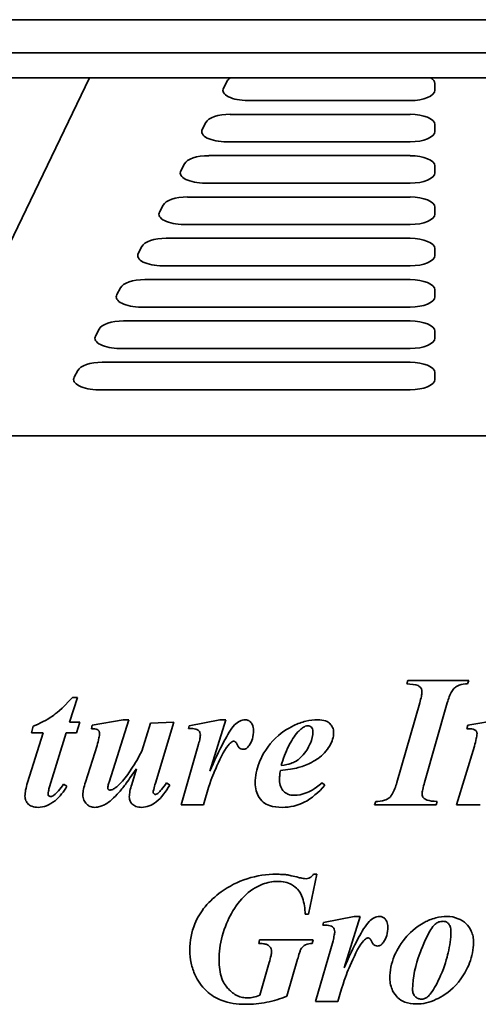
# Model space of a CAD drawing. Header units: millimetres. Extents: x 260 to 580, y 182 to 412.
# Tile 3 of 7: x 366 to 422, y 293 to 412. Entities that reach past the tile are written whole.
import ezdxf

# ---------------------------------------------------------------- set-up
doc = ezdxf.new("R2010")
doc.units = ezdxf.units.MM
doc.header["$LTSCALE"] = 2
doc.layers.add('Krawędzie widoczne(ISO)', color=7, linetype='Continuous', lineweight=35, true_color=0x262659)

msp = doc.modelspace()

# ---------------------------------------------------------------- linework, layer by layer
at = {"layer": 'Krawędzie widoczne(ISO)'}
for p, q in [((475, 412.1), (365, 412.1)), ((350, 408.1), (490, 408.1)), ((350, 405.1), (490, 405.1)), ((374.79, 405.1), (353.93, 361.9)), ((390.96, 403.85), (391.39, 404.68)), ((416.48, 404.42), (416.48, 403.59)), ((413.48, 402.34), (393.89, 402.34)), ((391.75, 400.68), (413.48, 400.68)), ((388.38, 398.87), (388.81, 399.7)), ((416.48, 399.44), (416.48, 398.61)), ((413.48, 397.36), (391.32, 397.36)), ((389.17, 395.7), (413.48, 395.7)), ((385.81, 393.88), (386.24, 394.71)), ((416.48, 394.45), (416.48, 393.62)), ((413.48, 392.37), (388.74, 392.37)), ((383.23, 388.9), (383.66, 389.73)), ((386.59, 390.71), (413.48, 390.71)), ((416.48, 389.47), (416.48, 388.64)), ((413.48, 387.39), (386.16, 387.39)), ((384.02, 385.73), (413.48, 385.73)), ((380.65, 383.91), (381.08, 384.74)), ((416.48, 384.48), (416.48, 383.65)), ((413.48, 382.41), (383.59, 382.41)), ((381.44, 380.74), (413.48, 380.74)), ((378.08, 378.93), (378.51, 379.76)), ((416.48, 379.5), (416.48, 378.67)), ((413.48, 377.42), (381.01, 377.42)), ((378.86, 375.76), (413.48, 375.76)), ((375.5, 373.94), (375.93, 374.78)), ((416.48, 374.51), (416.48, 373.68)), ((413.48, 372.44), (378.43, 372.44)), ((376.29, 370.78), (413.48, 370.78)), ((372.92, 368.96), (373.35, 369.79)), ((416.48, 369.53), (416.48, 368.7)), ((413.48, 367.45), (375.86, 367.45)), ((486.07, 361.9), (353.93, 361.9)), ((413.23, 332.39), (413.11, 331.98)), ((420.58, 332.39), (413.23, 332.39)), ((420.43, 331.98), (420.58, 332.39)), ((372.36, 327.34), (373.31, 330.35)), ((373.31, 330.35), (372.71, 330.35)), ((414.66, 329.69), (411.9, 320.08)), ((415.24, 320.08), (417.98, 329.69)), ((367.97, 326.88), (367.76, 326.06)), ((373.6, 327.34), (372.36, 327.34)), ((373.22, 326.06), (373.6, 327.34)), ((375.11, 326.98), (375.01, 326.57)), ((378.85, 327.64), (375.11, 326.98)), ((377.14, 320.13), (379.51, 327.64)), ((379.51, 327.64), (378.85, 327.64)), ((382.13, 327.24), (381.09, 323.86)), ((384.94, 327.34), (382.13, 327.24)), ((382.73, 319.98), (384.94, 327.34)), ((386.81, 326.91), (386.72, 326.59)), ((390.51, 327.64), (386.81, 326.91)), ((389.29, 321.43), (391.25, 327.64)), ((391.25, 327.64), (390.51, 327.64)), ((420.47, 326.98), (420.34, 326.57)), ((424.3, 327.64), (420.47, 326.98)), ((369.17, 326.06), (367.29, 320.07)), ((367.76, 326.06), (369.17, 326.06)), ((369.96, 319.57), (371.97, 326.06)), ((371.97, 326.06), (373.22, 326.06)), ((375.69, 324.54), (374.29, 320.12)), ((387.95, 324.72), (385.84, 317.39)), ((421.25, 324.47), (419.1, 317.39)), ((380.43, 321.72), (379.88, 319.85)), ((372.05, 319.64), (371.65, 319.89)), ((384.46, 319.76), (384.08, 320.02)), ((403.19, 319.74), (402.85, 320.02)), ((385.84, 317.39), (388.55, 317.39)), ((409.33, 317.79), (409.2, 317.39)), ((409.2, 317.39), (416.64, 317.39)), ((416.64, 317.39), (416.75, 317.79)), ((419.1, 317.39), (421.94, 317.39)), ((401.21, 304.19), (402.24, 309.01)), ((402.24, 309.01), (401.84, 309.01)), ((400.82, 304.19), (401.21, 304.19)), ((403.04, 303.18), (402.94, 302.87)), ((406.74, 303.92), (403.04, 303.18)), ((405.51, 297.71), (407.47, 303.92)), ((407.47, 303.92), (406.74, 303.92)), ((395.32, 301.08), (395.21, 300.67)), ((401.78, 301.08), (395.32, 301.08)), ((401.67, 300.67), (401.78, 301.08)), ((404.18, 300.99), (402.07, 293.66)), ((396.47, 298.38), (395.34, 294.41)), ((398.61, 294.29), (399.91, 298.76)), ((402.07, 293.66), (404.78, 293.66))]:
    msp.add_line(p, q, dxfattribs=at)
for centre, major_axis, start_param, end_param in [((394.32, 404.42), (-3, 0), 5.706245, 6.071669), ((413.48, 404.42), (3, 0), 0, 0.57694), ((393.89, 403.59), (-3, 0), 6.071669, 7.853982), ((413.48, 403.59), (3, 0), 4.712389, 6.283185), ((391.75, 399.44), (-3, 0), 4.712389, 6.071669), ((413.48, 399.44), (3, 0), 0, 1.570796), ((391.32, 398.61), (-3, 0), 6.071669, 7.853982), ((413.48, 398.61), (3, 0), 4.712389, 6.283185), ((389.17, 394.45), (-3, 0), 4.712389, 6.071669), ((413.48, 394.45), (3, 0), 0, 1.570796), ((388.74, 393.62), (-3, 0), 6.071669, 7.853982), ((413.48, 393.62), (3, 0), 4.712389, 6.283185), ((386.59, 389.47), (-3, 0), 4.712389, 6.071669), ((413.48, 389.47), (3, 0), 0, 1.570796), ((386.16, 388.64), (-3, 0), 6.071669, 7.853982), ((413.48, 388.64), (3, 0), 4.712389, 6.283185), ((384.02, 384.48), (-3, 0), 4.712389, 6.071669), ((413.48, 384.48), (3, 0), 0, 1.570796), ((383.59, 383.65), (-3, 0), 6.071669, 7.853982), ((413.48, 383.65), (3, 0), 4.712389, 6.283185), ((381.44, 379.5), (-3, 0), 4.712389, 6.071669), ((413.48, 379.5), (3, 0), 0, 1.570796), ((381.01, 378.67), (-3, 0), 6.071669, 7.853982), ((413.48, 378.67), (3, 0), 4.712389, 6.283185), ((378.86, 374.51), (-3, 0), 4.712389, 6.071669), ((413.48, 374.51), (3, 0), 0, 1.570796), ((378.43, 373.68), (-3, 0), 6.071669, 7.853982), ((413.48, 373.68), (3, 0), 4.712389, 6.283185), ((376.29, 369.53), (-3, 0), 4.712389, 6.071669), ((413.48, 369.53), (3, 0), 0, 1.570796), ((375.86, 368.7), (-3, 0), 6.071669, 7.853982), ((413.48, 368.7), (3, 0), 4.712389, 6.283185)]:
    msp.add_ellipse(centre, major_axis=major_axis, ratio=0.415367, start_param=start_param, end_param=end_param, dxfattribs=at)
for points, knots in [([(413.11, 331.98), (413.55, 331.95), (414.12, 331.9), (414.51, 331.74), (414.6, 331.69), (414.76, 331.52), (414.82, 331.45), (414.9, 331.25), (414.91, 331.14), (414.91, 331.03)], [-0.3186564, -0.3186564, -0.3186564, -0.3186564, -0.103767, -0.103767, -0.0629254, -0.0629254, -0.0340577, -0.0340577, 0, 0, 0, 0]), ([(417.98, 329.69), (418.12, 330.19), (418.3, 330.69), (418.63, 331.23), (418.74, 331.39), (418.98, 331.6), (419.15, 331.73), (419.73, 331.94), (420.09, 331.98), (420.43, 331.98)], [-0.5830742, -0.5830742, -0.5830742, -0.5830742, -0.3018578, -0.3018578, -0.1873696, -0.1873696, -0.1018811, -0.1018811, 0, 0, 0, 0]), ([(372.71, 330.35), (371.39, 328.9), (370.65, 328.34), (369.59, 327.59), (368.78, 327.2), (367.97, 326.88)], [-0.3903069, -0.3903069, -0.3903069, -0.3903069, -0.2631193, -0.2631193, 0, 0, 0, 0]), ([(414.91, 331.03), (414.91, 330.85), (414.88, 330.64), (414.8, 330.21), (414.73, 329.94), (414.66, 329.69)], [-0.1310714, -0.1310714, -0.1310714, -0.1310714, -0.0775972, -0.0775972, 0, 0, 0, 0]), ([(392.3, 327.02), (391.88, 326.58), (391.41, 325.77), (390.44, 323.98), (389.8, 322.59), (389.29, 321.43)], [-0.6048118, -0.6048118, -0.6048118, -0.6048118, -0.3801535, -0.3801535, 0, 0, 0, 0]), ([(393.55, 327.64), (393.44, 327.64), (393.34, 327.63), (393.12, 327.58), (393.02, 327.54), (392.69, 327.37), (392.48, 327.2), (392.3, 327.02)], [-0.143511, -0.143511, -0.143511, -0.143511, -0.1109006, -0.1109006, -0.0771003, -0.0771003, 0, 0, 0, 0]), ([(394.57, 326.35), (394.57, 326.47), (394.56, 326.6), (394.52, 326.84), (394.49, 326.95), (394.38, 327.21), (394.29, 327.31), (394.13, 327.47), (394.04, 327.53), (393.81, 327.62), (393.68, 327.64), (393.55, 327.64)], [-0.1455186, -0.1455186, -0.1455186, -0.1455186, -0.12344, -0.12344, -0.1042322, -0.1042322, -0.073926, -0.073926, -0.0392503, -0.0392503, 0, 0, 0, 0]), ([(402.36, 327.64), (401.87, 327.64), (401.38, 327.58), (400.39, 327.35), (399.91, 327.17), (398.76, 326.61), (397.8, 326.05), (395.99, 324.11), (395.5, 323.08), (394.95, 321.66), (394.78, 320.85), (394.78, 320.01)], [-0.9215695, -0.9215695, -0.9215695, -0.9215695, -0.7916345, -0.7916345, -0.6548709, -0.6548709, -0.458007, -0.458007, -0.2515994, -0.2515994, 0, 0, 0, 0]), ([(399.95, 326.17), (400.09, 326.33), (400.24, 326.48), (400.54, 326.71), (400.68, 326.8), (400.93, 326.89), (401.03, 326.91), (401.14, 326.91)], [-0.1423145, -0.1423145, -0.1423145, -0.1423145, -0.0802018, -0.0802018, -0.0313053, -0.0313053, 0, 0, 0, 0]), ([(401.14, 326.91), (401.23, 326.91), (401.31, 326.89), (401.46, 326.83), (401.52, 326.79), (401.61, 326.7), (401.66, 326.64), (401.74, 326.45), (401.75, 326.35), (401.75, 326.25)], [-0.1599374, -0.1599374, -0.1599374, -0.1599374, -0.106922, -0.106922, -0.0608274, -0.0608274, -0.0303321, -0.0303321, 0, 0, 0, 0]), ([(404.25, 326.09), (404.25, 326.2), (404.24, 326.31), (404.2, 326.53), (404.17, 326.63), (404.04, 326.91), (403.92, 327.06), (403.7, 327.27), (403.54, 327.4), (402.99, 327.61), (402.67, 327.64), (402.36, 327.64)], [-0.5134846, -0.5134846, -0.5134846, -0.5134846, -0.4224433, -0.4224433, -0.3360336, -0.3360336, -0.1782002, -0.1782002, -0.0913172, -0.0913172, 0, 0, 0, 0]), ([(375.01, 326.57), (375.15, 326.57), (375.3, 326.56), (375.54, 326.52), (375.62, 326.5), (375.75, 326.44), (375.81, 326.39), (375.91, 326.29), (375.94, 326.24), (375.98, 326.14), (375.99, 326.07), (375.99, 326)], [-0.0729486, -0.0729486, -0.0729486, -0.0729486, -0.05739529, -0.05739529, -0.0445564, -0.0445564, -0.03272107, -0.03272107, -0.02030351, -0.02030351, 0, 0, 0, 0]), ([(375.99, 326), (375.99, 325.86), (375.96, 325.65), (375.85, 325.16), (375.77, 324.83), (375.69, 324.54)], [-0.1511816, -0.1511816, -0.1511816, -0.1511816, -0.0881669, -0.0881669, 0, 0, 0, 0]), ([(386.72, 326.59), (386.92, 326.59), (387.2, 326.59), (387.56, 326.54), (387.66, 326.52), (387.84, 326.43), (387.92, 326.38), (388.05, 326.25), (388.08, 326.19), (388.15, 326.02), (388.16, 325.91), (388.16, 325.81)], [-0.1527813, -0.1527813, -0.1527813, -0.1527813, -0.1115019, -0.1115019, -0.0814915, -0.0814915, -0.0542946, -0.0542946, -0.0312421, -0.0312421, 0, 0, 0, 0]), ([(388.16, 325.81), (388.16, 325.7), (388.14, 325.55), (388.07, 325.18), (388.01, 324.93), (387.95, 324.72)], [-0.112283, -0.112283, -0.112283, -0.112283, -0.0659778, -0.0659778, 0, 0, 0, 0]), ([(394.06, 324.54), (394.23, 324.79), (394.36, 325.07), (394.53, 325.68), (394.57, 326.01), (394.57, 326.35)], [-0.1912572, -0.1912572, -0.1912572, -0.1912572, -0.0996119, -0.0996119, 0, 0, 0, 0]), ([(401.75, 326.25), (401.75, 325.76), (401.63, 325.27), (401.31, 324.5), (401.04, 323.92), (400.42, 323.22), (400.08, 322.87), (399.4, 322.48), (398.95, 322.27), (397.92, 322.12)], [-4.658826, -4.658826, -4.658826, -4.658826, -2.439268, -2.439268, -0.873718, -0.873718, -0.31479, -0.31479, 0, 0, 0, 0]), ([(397.92, 322.12), (398.16, 322.92), (398.45, 323.74), (399.13, 325.09), (399.5, 325.68), (399.95, 326.17)], [-0.4528013, -0.4528013, -0.4528013, -0.4528013, -0.2015384, -0.2015384, 0, 0, 0, 0]), ([(403.79, 324.52), (403.93, 324.76), (404.05, 325.02), (404.21, 325.55), (404.25, 325.82), (404.25, 326.09)], [-0.1666171, -0.1666171, -0.1666171, -0.1666171, -0.0813452, -0.0813452, 0, 0, 0, 0]), ([(420.34, 326.57), (420.55, 326.57), (420.78, 326.56), (421.04, 326.52), (421.16, 326.5), (421.33, 326.42), (421.39, 326.38), (421.46, 326.3), (421.5, 326.26), (421.56, 326.12), (421.57, 326.04), (421.57, 325.97)], [-0.3121078, -0.3121078, -0.3121078, -0.3121078, -0.1562216, -0.1562216, -0.0823162, -0.0823162, -0.0454644, -0.0454644, -0.0226089, -0.0226089, 0, 0, 0, 0]), ([(421.57, 325.97), (421.56, 325.79), (421.53, 325.57), (421.42, 325.08), (421.33, 324.76), (421.25, 324.47)], [-0.1506367, -0.1506367, -0.1506367, -0.1506367, -0.0890886, -0.0890886, 0, 0, 0, 0]), ([(388.55, 317.39), (389.23, 319.78), (389.49, 320.5), (390, 321.72), (390.61, 323.14), (391.42, 324.48), (391.64, 324.7), (391.82, 324.88), (391.9, 324.94), (391.97, 324.98)], [-0.2408427, -0.2408427, -0.2408427, -0.2408427, -0.1423866, -0.1423866, -0.0683953, -0.0683953, -0.0251893, -0.0251893, 0, 0, 0, 0]), ([(391.97, 324.98), (392.01, 325), (392.05, 325.02), (392.12, 325.04), (392.16, 325.05), (392.19, 325.05)], [-0.02300102, -0.02300102, -0.02300102, -0.02300102, -0.01054711, -0.01054711, 0, 0, 0, 0]), ([(392.19, 325.05), (392.22, 325.05), (392.24, 325.04), (392.29, 325.03), (392.31, 325.02), (392.35, 325), (392.37, 324.98), (392.45, 324.91), (392.55, 324.75), (392.71, 324.46), (392.76, 324.36), (392.91, 324.21), (392.98, 324.16), (393.14, 324.09), (393.24, 324.08), (393.33, 324.08)], [-0.4283524, -0.4283524, -0.4283524, -0.4283524, -0.3726332, -0.3726332, -0.3141802, -0.3141802, -0.2677275, -0.2677275, -0.0924054, -0.0924054, -0.0536833, -0.0536833, -0.0285995, -0.0285995, 0, 0, 0, 0]), ([(393.33, 324.08), (393.4, 324.08), (393.47, 324.09), (393.6, 324.13), (393.66, 324.16), (393.85, 324.28), (393.96, 324.41), (394.06, 324.54)], [-0.08928549, -0.08928549, -0.08928549, -0.08928549, -0.06920544, -0.06920544, -0.04851884, -0.04851884, 0, 0, 0, 0]), ([(399.99, 321.87), (401.3, 322.23), (402.08, 322.77), (402.95, 323.39), (403.42, 323.91), (403.79, 324.52)], [-0.3214661, -0.3214661, -0.3214661, -0.3214661, -0.2129951, -0.2129951, 0, 0, 0, 0]), ([(381.09, 323.86), (380.7, 323.12), (380.27, 322.37), (379.45, 321.12), (379.03, 320.56), (378.59, 320.07)], [-0.4485668, -0.4485668, -0.4485668, -0.4485668, -0.1981582, -0.1981582, 0, 0, 0, 0]), ([(378.36, 318.91), (378.63, 319.22), (378.96, 319.65), (379.6, 320.53), (380.04, 321.16), (380.43, 321.72)], [-0.3247992, -0.3247992, -0.3247992, -0.3247992, -0.2041363, -0.2041363, 0, 0, 0, 0]), ([(397.72, 320.35), (397.72, 320.53), (397.73, 320.71), (397.76, 321.1), (397.79, 321.32), (397.82, 321.54)], [-0.1174417, -0.1174417, -0.1174417, -0.1174417, -0.065431, -0.065431, 0, 0, 0, 0]), ([(397.82, 321.54), (398.22, 321.57), (398.64, 321.62), (399.35, 321.73), (399.68, 321.79), (399.99, 321.87)], [-0.2161731, -0.2161731, -0.2161731, -0.2161731, -0.0946575, -0.0946575, 0, 0, 0, 0]), ([(367.29, 320.07), (367.2, 319.77), (367.12, 319.46), (367.02, 318.92), (366.98, 318.67), (366.98, 318.43)], [-0.1649419, -0.1649419, -0.1649419, -0.1649419, -0.0719967, -0.0719967, 0, 0, 0, 0]), ([(368.57, 317.08), (368.91, 317.08), (369.25, 317.15), (369.9, 317.41), (370.27, 317.61), (371.2, 318.35), (371.67, 318.99), (372.05, 319.64)], [-0.4836352, -0.4836352, -0.4836352, -0.4836352, -0.354962, -0.354962, -0.2253843, -0.2253843, 0, 0, 0, 0]), ([(369.77, 318.65), (369.77, 318.77), (369.79, 318.92), (369.85, 319.21), (369.91, 319.4), (369.96, 319.57)], [-0.09088489, -0.09088489, -0.09088489, -0.09088489, -0.05350548, -0.05350548, 0, 0, 0, 0]), ([(371.65, 319.89), (371.46, 319.61), (371.24, 319.33), (370.86, 318.89), (370.67, 318.69), (370.48, 318.54)], [-0.1752937, -0.1752937, -0.1752937, -0.1752937, -0.0739701, -0.0739701, 0, 0, 0, 0]), ([(374.29, 320.12), (374.2, 319.84), (374.11, 319.55), (374.01, 319.05), (373.97, 318.82), (373.97, 318.6)], [-0.1525634, -0.1525634, -0.1525634, -0.1525634, -0.0649468, -0.0649468, 0, 0, 0, 0]), ([(376.97, 319.41), (376.97, 319.48), (376.99, 319.58), (377.05, 319.83), (377.1, 319.99), (377.14, 320.13)], [-0.07557378, -0.07557378, -0.07557378, -0.07557378, -0.04384669, -0.04384669, 0, 0, 0, 0]), ([(378.59, 320.07), (378.38, 319.84), (378.13, 319.6), (377.76, 319.33), (377.62, 319.25), (377.41, 319.18), (377.33, 319.16), (377.25, 319.16)], [-0.1603226, -0.1603226, -0.1603226, -0.1603226, -0.0674922, -0.0674922, -0.0236637, -0.0236637, 0, 0, 0, 0]), ([(379.88, 319.85), (379.79, 319.58), (379.71, 319.29), (379.61, 318.8), (379.58, 318.56), (379.58, 318.34)], [-0.151763, -0.151763, -0.151763, -0.151763, -0.0663501, -0.0663501, 0, 0, 0, 0]), ([(381.07, 317.08), (381.38, 317.08), (381.68, 317.14), (382.29, 317.37), (382.58, 317.54), (383.47, 318.25), (384.01, 318.98), (384.46, 319.76)], [-0.48989, -0.48989, -0.48989, -0.48989, -0.3847761, -0.3847761, -0.2714638, -0.2714638, 0, 0, 0, 0]), ([(382.46, 318.91), (382.46, 318.95), (382.49, 319.07), (382.59, 319.47), (382.67, 319.77), (382.73, 319.98)], [-0.1202373, -0.1202373, -0.1202373, -0.1202373, -0.0685354, -0.0685354, 0, 0, 0, 0]), ([(384.08, 320.02), (383.9, 319.76), (383.69, 319.48), (383.33, 319.06), (383.17, 318.89), (383.01, 318.77)], [-0.1404729, -0.1404729, -0.1404729, -0.1404729, -0.0586963, -0.0586963, 0, 0, 0, 0]), ([(394.78, 320.01), (394.78, 319.7), (394.82, 319.39), (394.98, 318.8), (395.11, 318.53), (395.49, 317.93), (395.69, 317.75), (395.96, 317.52), (396.23, 317.39), (396.99, 317.13), (397.53, 317.08), (398.04, 317.08)], [-0.2766228, -0.2766228, -0.2766228, -0.2766228, -0.2659612, -0.2659612, -0.2555828, -0.2555828, -0.2414743, -0.2414743, -0.1511174, -0.1511174, 0, 0, 0, 0]), ([(399.48, 318.53), (399.22, 318.53), (398.97, 318.57), (398.53, 318.75), (398.36, 318.86), (398.1, 319.13), (397.96, 319.3), (397.76, 319.8), (397.72, 320.08), (397.72, 320.35)], [-0.3901597, -0.3901597, -0.3901597, -0.3901597, -0.2643134, -0.2643134, -0.1618634, -0.1618634, -0.0822611, -0.0822611, 0, 0, 0, 0]), ([(398.04, 317.08), (398.51, 317.08), (398.98, 317.13), (399.97, 317.36), (400.39, 317.53), (401.6, 318.15), (402.44, 318.9), (403.19, 319.74)], [-0.5584272, -0.5584272, -0.5584272, -0.5584272, -0.4564097, -0.4564097, -0.3377035, -0.3377035, 0, 0, 0, 0]), ([(402.85, 320.02), (401.88, 319.23), (401.28, 318.95), (400.46, 318.63), (399.98, 318.53), (399.48, 318.53)], [-0.2621574, -0.2621574, -0.2621574, -0.2621574, -0.149412, -0.149412, 0, 0, 0, 0]), ([(411.9, 320.08), (411.75, 319.58), (411.56, 319.06), (411.17, 318.4), (411.03, 318.28), (410.8, 318.09), (410.61, 318), (410.07, 317.82), (409.68, 317.79), (409.33, 317.79)], [-0.2399925, -0.2399925, -0.2399925, -0.2399925, -0.1977232, -0.1977232, -0.1686238, -0.1686238, -0.107119, -0.107119, 0, 0, 0, 0]), ([(414.94, 318.72), (414.94, 318.85), (414.97, 319.03), (415.08, 319.51), (415.16, 319.82), (415.24, 320.08)], [-0.1452985, -0.1452985, -0.1452985, -0.1452985, -0.0828167, -0.0828167, 0, 0, 0, 0]), ([(366.98, 318.43), (366.98, 318.33), (366.99, 318.24), (367.03, 318.05), (367.06, 317.96), (367.16, 317.73), (367.26, 317.59), (367.46, 317.4), (367.59, 317.29), (368.05, 317.11), (368.31, 317.08), (368.57, 317.08)], [-0.3798708, -0.3798708, -0.3798708, -0.3798708, -0.3167644, -0.3167644, -0.257073, -0.257073, -0.1475198, -0.1475198, -0.0756707, -0.0756707, 0, 0, 0, 0]), ([(370.09, 318.38), (370.06, 318.38), (370.03, 318.38), (369.98, 318.4), (369.95, 318.4), (369.89, 318.44), (369.86, 318.46), (369.81, 318.51), (369.79, 318.54), (369.77, 318.59), (369.77, 318.62), (369.77, 318.65)], [-0.04327161, -0.04327161, -0.04327161, -0.04327161, -0.03603315, -0.03603315, -0.02889637, -0.02889637, -0.0179147, -0.0179147, -0.00897511, -0.00897511, 0, 0, 0, 0]), ([(370.48, 318.54), (370.42, 318.49), (370.35, 318.44), (370.21, 318.39), (370.15, 318.38), (370.09, 318.38)], [-0.04331916, -0.04331916, -0.04331916, -0.04331916, -0.01945276, -0.01945276, 0, 0, 0, 0]), ([(373.97, 318.6), (373.97, 318.48), (373.98, 318.37), (374.02, 318.14), (374.06, 318.04), (374.18, 317.76), (374.29, 317.61), (374.56, 317.35), (374.7, 317.25), (375.04, 317.11), (375.22, 317.08), (375.4, 317.08)], [-0.2356347, -0.2356347, -0.2356347, -0.2356347, -0.2004931, -0.2004931, -0.167506, -0.167506, -0.1089812, -0.1089812, -0.0558893, -0.0558893, 0, 0, 0, 0]), ([(375.4, 317.08), (375.62, 317.08), (375.83, 317.11), (376.35, 317.26), (376.6, 317.4), (377.16, 317.71), (377.73, 318.22), (378.36, 318.91)], [-0.3674908, -0.3674908, -0.3674908, -0.3674908, -0.33269, -0.33269, -0.2785867, -0.2785867, 0, 0, 0, 0]), ([(377.05, 319.25), (377.03, 319.26), (377.02, 319.27), (377, 319.3), (376.99, 319.31), (376.98, 319.35), (376.97, 319.38), (376.97, 319.41)], [-0.01828293, -0.01828293, -0.01828293, -0.01828293, -0.01328059, -0.01328059, -0.00848226, -0.00848226, 0, 0, 0, 0]), ([(377.25, 319.16), (377.22, 319.16), (377.18, 319.17), (377.1, 319.2), (377.07, 319.22), (377.05, 319.25)], [-0.02341188, -0.02341188, -0.02341188, -0.02341188, -0.0116781, -0.0116781, 0, 0, 0, 0]), ([(379.58, 318.34), (379.58, 318.25), (379.59, 318.16), (379.62, 317.99), (379.65, 317.91), (379.74, 317.7), (379.83, 317.58), (380.03, 317.38), (380.17, 317.28), (380.59, 317.11), (380.83, 317.08), (381.07, 317.08)], [-0.2853374, -0.2853374, -0.2853374, -0.2853374, -0.2439293, -0.2439293, -0.2049661, -0.2049661, -0.1346503, -0.1346503, -0.0713269, -0.0713269, 0, 0, 0, 0]), ([(382.72, 318.64), (382.7, 318.64), (382.69, 318.64), (382.65, 318.65), (382.64, 318.65), (382.6, 318.68), (382.57, 318.7), (382.51, 318.77), (382.49, 318.8), (382.47, 318.86), (382.46, 318.88), (382.46, 318.91)], [-0.05758768, -0.05758768, -0.05758768, -0.05758768, -0.04642228, -0.04642228, -0.03509274, -0.03509274, -0.01816288, -0.01816288, -0.00753721, -0.00753721, 0, 0, 0, 0]), ([(383.01, 318.77), (382.96, 318.73), (382.91, 318.69), (382.8, 318.65), (382.76, 318.64), (382.72, 318.64)], [-0.03314115, -0.03314115, -0.03314115, -0.03314115, -0.01293166, -0.01293166, 0, 0, 0, 0]), ([(415.26, 318.1), (415.2, 318.14), (415.14, 318.19), (415.06, 318.29), (415.02, 318.35), (414.95, 318.51), (414.94, 318.62), (414.94, 318.72)], [-0.07368382, -0.07368382, -0.07368382, -0.07368382, -0.05221686, -0.05221686, -0.0316859, -0.0316859, 0, 0, 0, 0]), ([(416.75, 317.79), (416.28, 317.8), (415.86, 317.85), (415.45, 317.99), (415.35, 318.03), (415.26, 318.1)], [-0.1291368, -0.1291368, -0.1291368, -0.1291368, -0.0330433, -0.0330433, 0, 0, 0, 0]), ([(397.36, 309.01), (396.15, 309.01), (394.97, 308.84), (392.68, 308.11), (391.63, 307.57), (390.66, 306.87)], [-0.7207551, -0.7207551, -0.7207551, -0.7207551, -0.3578596, -0.3578596, 0, 0, 0, 0]), ([(398.58, 308.94), (398.38, 308.97), (398.19, 308.98), (397.78, 309), (397.57, 309.01), (397.36, 309.01)], [-0.1213881, -0.1213881, -0.1213881, -0.1213881, -0.0627556, -0.0627556, 0, 0, 0, 0]), ([(400.01, 308.63), (399.73, 308.69), (399.42, 308.77), (398.97, 308.87), (398.75, 308.92), (398.58, 308.94)], [-0.1395928, -0.1395928, -0.1395928, -0.1395928, -0.0516458, -0.0516458, 0, 0, 0, 0]), ([(401.84, 309.01), (401.75, 308.9), (401.66, 308.8), (401.46, 308.64), (401.37, 308.58), (401.15, 308.49), (401.04, 308.47), (400.92, 308.47)], [-0.1106456, -0.1106456, -0.1106456, -0.1106456, -0.0700826, -0.0700826, -0.0352526, -0.0352526, 0, 0, 0, 0]), ([(390.42, 298.64), (390.42, 299.62), (390.54, 300.59), (391.09, 302.66), (391.53, 303.59), (392.38, 305.1), (392.95, 305.9), (394.43, 307.24), (395.2, 307.61), (396.25, 308.02), (396.85, 308.15), (397.46, 308.15)], [-0.6887875, -0.6887875, -0.6887875, -0.6887875, -0.5913971, -0.5913971, -0.4771739, -0.4771739, -0.3372354, -0.3372354, -0.1849452, -0.1849452, 0, 0, 0, 0]), ([(397.46, 308.15), (397.77, 308.15), (398.09, 308.12), (398.67, 307.99), (398.93, 307.89), (399.53, 307.57), (399.76, 307.34), (400.16, 306.91), (400.35, 306.55), (400.7, 305.56), (400.79, 304.85), (400.82, 304.19)], [-0.4574488, -0.4574488, -0.4574488, -0.4574488, -0.4132842, -0.4132842, -0.3733833, -0.3733833, -0.3166037, -0.3166037, -0.1971652, -0.1971652, 0, 0, 0, 0]), ([(400.92, 308.47), (400.82, 308.47), (400.69, 308.49), (400.39, 308.54), (400.19, 308.58), (400.01, 308.63)], [-0.08985626, -0.08985626, -0.08985626, -0.08985626, -0.05417692, -0.05417692, 0, 0, 0, 0]), ([(390.66, 306.87), (389.95, 306.36), (389.3, 305.77), (388.23, 304.47), (387.81, 303.79), (387.08, 302.03), (386.89, 300.96), (386.89, 299.86)], [-0.8345341, -0.8345341, -0.8345341, -0.8345341, -0.5719144, -0.5719144, -0.3298706, -0.3298706, 0, 0, 0, 0]), ([(408.53, 303.29), (408.11, 302.86), (407.63, 302.04), (406.67, 300.25), (406.03, 298.87), (405.51, 297.71)], [-0.6048118, -0.6048118, -0.6048118, -0.6048118, -0.3801535, -0.3801535, 0, 0, 0, 0]), ([(409.78, 303.92), (409.67, 303.92), (409.56, 303.91), (409.35, 303.85), (409.24, 303.81), (408.91, 303.65), (408.71, 303.48), (408.53, 303.29)], [-0.143511, -0.143511, -0.143511, -0.143511, -0.1109006, -0.1109006, -0.0771003, -0.0771003, 0, 0, 0, 0]), ([(410.8, 302.62), (410.8, 302.75), (410.79, 302.88), (410.75, 303.11), (410.72, 303.22), (410.6, 303.49), (410.51, 303.59), (410.36, 303.74), (410.27, 303.8), (410.04, 303.9), (409.91, 303.92), (409.78, 303.92)], [-0.1455186, -0.1455186, -0.1455186, -0.1455186, -0.12344, -0.12344, -0.1042322, -0.1042322, -0.073926, -0.073926, -0.0392503, -0.0392503, 0, 0, 0, 0]), ([(417.95, 303.92), (417.49, 303.92), (417.04, 303.86), (416.02, 303.6), (415.58, 303.39), (414.1, 302.6), (413.35, 301.84), (412.17, 300.43), (411.76, 299.56), (411.22, 298.27), (411.05, 297.37), (411.05, 296.44)], [-0.537094, -0.537094, -0.537094, -0.537094, -0.5207204, -0.5207204, -0.5000257, -0.5000257, -0.4193262, -0.4193262, -0.2790395, -0.2790395, 0, 0, 0, 0]), ([(413.79, 295.12), (413.79, 296.58), (414.16, 298.08), (414.78, 299.78), (415.35, 301.33), (416.15, 302.58), (416.33, 302.82), (416.52, 302.99)], [-1.71922, -1.71922, -1.71922, -1.71922, -0.390386, -0.390386, -0.076915, -0.076915, 0, 0, 0, 0]), ([(416.52, 302.99), (416.65, 303.1), (416.8, 303.19), (417.13, 303.31), (417.32, 303.33), (417.5, 303.33)], [-0.1071179, -0.1071179, -0.1071179, -0.1071179, -0.0551051, -0.0551051, 0, 0, 0, 0]), ([(417.5, 303.33), (417.56, 303.33), (417.61, 303.33), (417.72, 303.3), (417.78, 303.28), (417.93, 303.21), (418.03, 303.14), (418.18, 302.98), (418.26, 302.88), (418.39, 302.53), (418.42, 302.33), (418.42, 302.13)], [-0.234656, -0.234656, -0.234656, -0.234656, -0.2045535, -0.2045535, -0.1749139, -0.1749139, -0.1115123, -0.1115123, -0.0585386, -0.0585386, 0, 0, 0, 0]), ([(421.15, 300.79), (421.15, 301.03), (421.13, 301.26), (421.04, 301.72), (420.97, 301.93), (420.69, 302.58), (420.46, 302.85), (419.98, 303.32), (419.61, 303.52), (418.88, 303.83), (418.42, 303.92), (417.95, 303.92)], [-0.3279797, -0.3279797, -0.3279797, -0.3279797, -0.3059961, -0.3059961, -0.284881, -0.284881, -0.2403476, -0.2403476, -0.1410332, -0.1410332, 0, 0, 0, 0]), ([(402.94, 302.87), (403.15, 302.87), (403.42, 302.86), (403.79, 302.82), (403.88, 302.79), (404.07, 302.71), (404.15, 302.65), (404.27, 302.52), (404.31, 302.46), (404.37, 302.29), (404.39, 302.19), (404.39, 302.08)], [-0.1527813, -0.1527813, -0.1527813, -0.1527813, -0.1115019, -0.1115019, -0.0814915, -0.0814915, -0.0542946, -0.0542946, -0.0312421, -0.0312421, 0, 0, 0, 0]), ([(404.39, 302.08), (404.39, 301.98), (404.36, 301.83), (404.29, 301.46), (404.23, 301.2), (404.18, 300.99)], [-0.112283, -0.112283, -0.112283, -0.112283, -0.0659778, -0.0659778, 0, 0, 0, 0]), ([(410.28, 300.82), (410.46, 301.07), (410.58, 301.34), (410.76, 301.96), (410.8, 302.29), (410.8, 302.62)], [-0.1912572, -0.1912572, -0.1912572, -0.1912572, -0.0996119, -0.0996119, 0, 0, 0, 0]), ([(418.42, 302.13), (418.42, 301.25), (418.28, 300.37), (417.94, 298.91), (417.66, 297.9), (416.82, 295.97), (416.38, 295.16), (415.88, 294.49), (415.74, 294.33), (415.6, 294.21)], [-0.7550087, -0.7550087, -0.7550087, -0.7550087, -0.4407297, -0.4407297, -0.2174841, -0.2174841, -0.0544748, -0.0544748, 0, 0, 0, 0]), ([(395.21, 300.67), (395.39, 300.67), (395.59, 300.66), (395.92, 300.61), (396.07, 300.58), (396.26, 300.49), (396.39, 300.43), (396.6, 300.21), (396.66, 300.12), (396.74, 299.92), (396.76, 299.81), (396.76, 299.69)], [-0.3952691, -0.3952691, -0.3952691, -0.3952691, -0.2424308, -0.2424308, -0.1232775, -0.1232775, -0.0671355, -0.0671355, -0.0344321, -0.0344321, 0, 0, 0, 0]), ([(400.26, 299.89), (400.32, 300.02), (400.41, 300.15), (400.63, 300.37), (400.75, 300.44), (401.1, 300.6), (401.38, 300.65), (401.67, 300.67)], [-0.169841, -0.169841, -0.169841, -0.169841, -0.1297479, -0.1297479, -0.0857134, -0.0857134, 0, 0, 0, 0]), ([(404.78, 293.66), (405.45, 296.06), (405.72, 296.78), (406.23, 297.99), (406.83, 299.41), (407.65, 300.76), (407.86, 300.98), (408.05, 301.16), (408.12, 301.22), (408.2, 301.26)], [-0.2408427, -0.2408427, -0.2408427, -0.2408427, -0.1423866, -0.1423866, -0.0683953, -0.0683953, -0.0251893, -0.0251893, 0, 0, 0, 0]), ([(408.2, 301.26), (408.23, 301.28), (408.27, 301.29), (408.35, 301.32), (408.38, 301.32), (408.42, 301.32)], [-0.02300102, -0.02300102, -0.02300102, -0.02300102, -0.01054711, -0.01054711, 0, 0, 0, 0]), ([(408.42, 301.32), (408.44, 301.32), (408.47, 301.32), (408.51, 301.3), (408.54, 301.29), (408.58, 301.27), (408.6, 301.26), (408.68, 301.18), (408.78, 301.03), (408.93, 300.73), (408.98, 300.63), (409.14, 300.48), (409.2, 300.44), (409.37, 300.37), (409.46, 300.35), (409.56, 300.35)], [-0.4283524, -0.4283524, -0.4283524, -0.4283524, -0.3726332, -0.3726332, -0.3141802, -0.3141802, -0.2677275, -0.2677275, -0.0924054, -0.0924054, -0.0536833, -0.0536833, -0.0285995, -0.0285995, 0, 0, 0, 0]), ([(409.56, 300.35), (409.63, 300.35), (409.69, 300.36), (409.82, 300.4), (409.88, 300.43), (410.08, 300.56), (410.19, 300.69), (410.28, 300.82)], [-0.08928549, -0.08928549, -0.08928549, -0.08928549, -0.06920544, -0.06920544, -0.04851884, -0.04851884, 0, 0, 0, 0]), ([(414.22, 293.36), (414.63, 293.36), (415.03, 293.4), (415.85, 293.59), (416.25, 293.74), (417.24, 294.2), (418.14, 294.7), (419.91, 296.62), (420.42, 297.68), (420.98, 299.11), (421.15, 299.94), (421.15, 300.79)], [-0.9029244, -0.9029244, -0.9029244, -0.9029244, -0.7823604, -0.7823604, -0.6563802, -0.6563802, -0.4613443, -0.4613443, -0.256789, -0.256789, 0, 0, 0, 0]), ([(386.89, 299.86), (386.89, 299.33), (386.94, 298.8), (387.16, 297.78), (387.32, 297.3), (387.83, 296.22), (388.29, 295.53), (389.45, 294.41), (390.06, 294.05), (391.61, 293.45), (392.62, 293.32), (393.61, 293.32)], [-1.04118, -1.04118, -1.04118, -1.04118, -0.874829, -0.874829, -0.715946, -0.715946, -0.500359, -0.500359, -0.297389, -0.297389, 0, 0, 0, 0]), ([(396.76, 299.69), (396.76, 299.56), (396.73, 299.37), (396.63, 298.95), (396.55, 298.64), (396.47, 298.38)], [-0.1279405, -0.1279405, -0.1279405, -0.1279405, -0.0803474, -0.0803474, 0, 0, 0, 0]), ([(399.91, 298.76), (399.97, 298.99), (400.05, 299.28), (400.17, 299.67), (400.22, 299.81), (400.26, 299.89)], [-0.06708473, -0.06708473, -0.06708473, -0.06708473, -0.02703579, -0.02703579, 0, 0, 0, 0]), ([(393.9, 294.09), (393.68, 294.09), (393.46, 294.11), (393.04, 294.2), (392.83, 294.27), (392.22, 294.55), (391.86, 294.83), (391.32, 295.41), (391, 295.8), (390.5, 297.13), (390.42, 297.9), (390.42, 298.64)], [-0.9872472, -0.9872472, -0.9872472, -0.9872472, -0.8500195, -0.8500195, -0.7151325, -0.7151325, -0.4268695, -0.4268695, -0.2217095, -0.2217095, 0, 0, 0, 0]), ([(411.05, 296.44), (411.05, 296.18), (411.08, 295.92), (411.19, 295.42), (411.27, 295.19), (411.56, 294.6), (411.79, 294.34), (412.23, 293.91), (412.52, 293.72), (413.28, 293.42), (413.75, 293.36), (414.22, 293.36)], [-0.4237257, -0.4237257, -0.4237257, -0.4237257, -0.3724582, -0.3724582, -0.3238144, -0.3238144, -0.2455833, -0.2455833, -0.1399053, -0.1399053, 0, 0, 0, 0]), ([(414.83, 293.94), (414.76, 293.94), (414.7, 293.95), (414.57, 293.98), (414.51, 294), (414.32, 294.08), (414.21, 294.16), (414.04, 294.33), (413.95, 294.44), (413.81, 294.78), (413.79, 294.95), (413.79, 295.12)], [-0.2500826, -0.2500826, -0.2500826, -0.2500826, -0.2148656, -0.2148656, -0.1803582, -0.1803582, -0.1072866, -0.1072866, -0.0519704, -0.0519704, 0, 0, 0, 0]), ([(393.61, 293.32), (394.48, 293.32), (395.33, 293.4), (397.01, 293.72), (397.83, 293.97), (398.61, 294.29)], [-0.5140464, -0.5140464, -0.5140464, -0.5140464, -0.2556672, -0.2556672, 0, 0, 0, 0]), ([(395.34, 294.41), (395.09, 294.31), (394.82, 294.23), (394.34, 294.12), (394.12, 294.09), (393.9, 294.09)], [-0.1474168, -0.1474168, -0.1474168, -0.1474168, -0.066147, -0.066147, 0, 0, 0, 0]), ([(415.6, 294.21), (415.49, 294.13), (415.37, 294.06), (415.11, 293.96), (414.97, 293.94), (414.83, 293.94)], [-0.08418518, -0.08418518, -0.08418518, -0.08418518, -0.04242551, -0.04242551, 0, 0, 0, 0])]:
    msp.add_open_spline(points, degree=3, knots=knots, dxfattribs=at)

doc.saveas('drawing.dxf')
